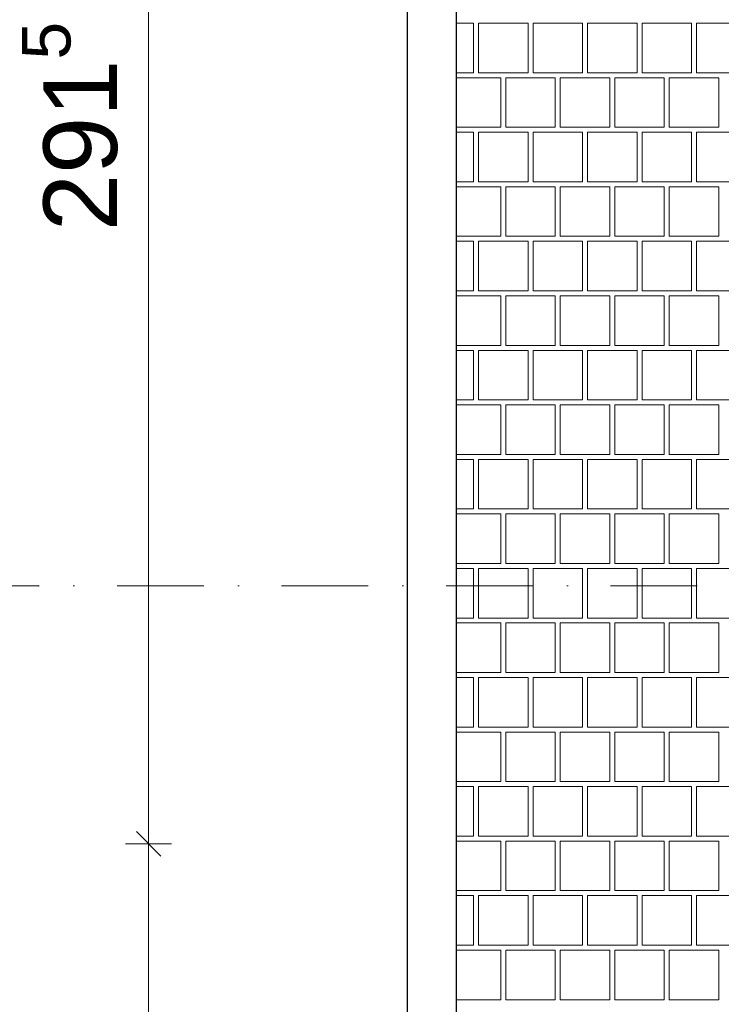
# Model space of a CAD drawing. Header units: millimetres. Extents: x -126271 to -88962, y -179170 to 5194.
# Tile 11 of 66: x -124809 to -123379, y -100819 to -98813. Entities that reach past the tile are written whole.
import ezdxf
from ezdxf.enums import TextEntityAlignment as Align

# ---------------------------------------------------------------- set-up
doc = ezdxf.new("R2010")
doc.units = ezdxf.units.MM
doc.header["$MEASUREMENT"] = 0
doc.linetypes.add('Kropki i Kreski', pattern=[335.138881, 176.388884, -88.194442, 0, -70.555556])
for name, color, linetype, lineweight, true_color in [('Nowe_2D - Rysunki i Obrazki_Nr_pióra__105', 7, 'Continuous', 13, 0xcccccc), ('Nowe_2D - Rysunki i Obrazki_Nr_pióra__61', 7, 'Continuous', 18, 0x6a6a6a), ('Nowe_Wymiarowanie - Ogólne_Nr_pióra__81', 7, 'Continuous', 13, 0x6a6a6a)]:
    doc.layers.add(name, color=color, linetype=linetype, lineweight=lineweight, true_color=true_color)
for name, color, linetype, lineweight in [('Nowe_2D - Rysunki i Obrazki_Nr_pióra__22', 8, 'Continuous', 25), ('Nowe_Osie_Nr_pióra__4', 8, 'Continuous', 13), ('Nowe_Wymiarowanie - Ogólne_Nr_pióra__42', 8, 'Continuous', 25)]:
    doc.layers.add(name, color=color, linetype=linetype, lineweight=lineweight)
doc.layers.add('Nowe_Osie', color=7, linetype='Continuous')
doc.layers.add('Nowe_Wymiarowanie - Ogólne', color=7, linetype='Continuous')
doc.styles.add('STYL_AUTOMATYCZNY_1', font='arial.ttf')
doc.dimstyles.new('STYL_AUTOMATYCZNY__3', dxfattribs={"dimtxt": 150, "dimasz": 47.5, "dimexe": 0.18, "dimexo": 0.0625, "dimgap": 0, "dimtad": 1, "dimdec": 0, "dimlfac": 0.1, "dimzin": 0, "dimdsep": 46, "dimtxsty": 'STYL_AUTOMATYCZNY_1', "dimblk": 'ARROWHEAD_6', "dimblk1": 'ARROWHEAD_6', "dimblk2": 'ARROWHEAD_6', "dimcen": 0.09, "dimse1": 1, "dimse2": 1, "dimclrd": 256, "dimclre": 256, "dimclrt": 8, "dimazin": 0, "dimtfac": 1, "dimtdec": 4, "dimtmove": 0, "dimatfit": 3, "dimfxl": 0, "dimtolj": 1, "dimtzin": 0, "dimarcsym": 0})

# ---------------------------------------------------------------- blocks, each defined once
blk = doc.blocks.new('*X78')
at = {"layer": 'Nowe_2D - Rysunki i Obrazki_Nr_pióra__105', "color": 254, "linetype": 'Continuous', "lineweight": 13, "true_color": 0xcccccc}
for p, q in [((-123884.3, -98820), (-123919.5, -98820)), ((-123884.3, -98921), (-123884.3, -98820)), ((-123773.2, -98820), (-123874.2, -98820)), ((-123874.2, -98820), (-123874.2, -98921)), ((-123773.2, -98921), (-123773.2, -98820)), ((-123662.1, -98820), (-123763.1, -98820)), ((-123763.1, -98820), (-123763.1, -98921)), ((-123662.1, -98921), (-123662.1, -98820)), ((-123551, -98820), (-123652, -98820)), ((-123652, -98820), (-123652, -98921)), ((-123551, -98921), (-123551, -98820)), ((-123439.9, -98820), (-123540.9, -98820)), ((-123540.9, -98820), (-123540.9, -98921)), ((-123439.9, -98921), (-123439.9, -98820)), ((-123328.8, -98820), (-123429.8, -98820)), ((-123429.8, -98820), (-123429.8, -98921)), ((-123919.5, -98921), (-123884.3, -98921)), ((-123874.2, -98921), (-123773.2, -98921)), ((-123763.1, -98921), (-123662.1, -98921)), ((-123652, -98921), (-123551, -98921)), ((-123540.9, -98921), (-123439.9, -98921)), ((-123429.8, -98921), (-123328.8, -98921)), ((-123828.8, -98931.1), (-123919.5, -98931.1)), ((-123828.8, -99032.1), (-123828.8, -98931.1)), ((-123818.7, -99032.1), (-123818.7, -98931.1)), ((-123818.7, -98931.1), (-123768.2, -98931.1)), ((-123717.7, -98931.1), (-123768.2, -98931.1)), ((-123717.7, -99032.1), (-123717.7, -98931.1)), ((-123606.6, -98931.1), (-123707.6, -98931.1)), ((-123707.6, -98931.1), (-123707.6, -99032.1)), ((-123606.6, -99032.1), (-123606.6, -98931.1)), ((-123596.5, -99032.1), (-123596.5, -98931.1)), ((-123596.5, -98931.1), (-123546, -98931.1)), ((-123495.5, -98931.1), (-123546, -98931.1)), ((-123495.5, -99032.1), (-123495.5, -98931.1)), ((-123384.4, -98931.1), (-123485.4, -98931.1)), ((-123485.4, -98931.1), (-123485.4, -99032.1)), ((-123384.4, -99032.1), (-123384.4, -98931.1)), ((-123919.5, -99032.1), (-123828.8, -99032.1)), ((-123884.3, -99042.2), (-123919.5, -99042.2)), ((-123884.3, -99143.2), (-123884.3, -99042.2)), ((-123773.2, -99042.2), (-123874.2, -99042.2)), ((-123874.2, -99042.2), (-123874.2, -99143.2)), ((-123768.2, -99032.1), (-123818.7, -99032.1)), ((-123773.2, -99143.2), (-123773.2, -99042.2)), ((-123768.2, -99032.1), (-123717.7, -99032.1)), ((-123662.1, -99042.2), (-123763.1, -99042.2)), ((-123763.1, -99042.2), (-123763.1, -99143.2)), ((-123707.6, -99032.1), (-123606.6, -99032.1)), ((-123662.1, -99143.2), (-123662.1, -99042.2)), ((-123551, -99042.2), (-123652, -99042.2)), ((-123652, -99042.2), (-123652, -99143.2)), ((-123546, -99032.1), (-123596.5, -99032.1)), ((-123551, -99143.2), (-123551, -99042.2)), ((-123546, -99032.1), (-123495.5, -99032.1)), ((-123439.9, -99042.2), (-123540.9, -99042.2)), ((-123540.9, -99042.2), (-123540.9, -99143.2)), ((-123485.4, -99032.1), (-123384.4, -99032.1)), ((-123439.9, -99143.2), (-123439.9, -99042.2)), ((-123328.8, -99042.2), (-123429.8, -99042.2)), ((-123429.8, -99042.2), (-123429.8, -99143.2)), ((-123919.5, -99143.2), (-123884.3, -99143.2)), ((-123874.2, -99143.2), (-123773.2, -99143.2)), ((-123763.1, -99143.2), (-123662.1, -99143.2)), ((-123652, -99143.2), (-123551, -99143.2)), ((-123540.9, -99143.2), (-123439.9, -99143.2)), ((-123429.8, -99143.2), (-123328.8, -99143.2)), ((-123828.8, -99153.3), (-123919.5, -99153.3)), ((-123828.8, -99254.3), (-123828.8, -99153.3)), ((-123818.7, -99254.3), (-123818.7, -99153.3)), ((-123818.7, -99153.3), (-123768.2, -99153.3)), ((-123717.7, -99153.3), (-123768.2, -99153.3)), ((-123717.7, -99254.3), (-123717.7, -99153.3)), ((-123606.6, -99153.3), (-123707.6, -99153.3)), ((-123707.6, -99153.3), (-123707.6, -99254.3)), ((-123606.6, -99254.3), (-123606.6, -99153.3)), ((-123596.5, -99254.3), (-123596.5, -99153.3)), ((-123596.5, -99153.3), (-123546, -99153.3)), ((-123495.5, -99153.3), (-123546, -99153.3)), ((-123495.5, -99254.3), (-123495.5, -99153.3)), ((-123384.4, -99153.3), (-123485.4, -99153.3)), ((-123485.4, -99153.3), (-123485.4, -99254.3)), ((-123384.4, -99254.3), (-123384.4, -99153.3)), ((-123919.5, -99254.3), (-123828.8, -99254.3)), ((-123884.3, -99264.4), (-123919.5, -99264.4)), ((-123884.3, -99365.4), (-123884.3, -99264.4)), ((-123773.2, -99264.4), (-123874.2, -99264.4)), ((-123874.2, -99264.4), (-123874.2, -99365.4)), ((-123768.2, -99254.3), (-123818.7, -99254.3)), ((-123773.2, -99365.4), (-123773.2, -99264.4)), ((-123768.2, -99254.3), (-123717.7, -99254.3)), ((-123662.1, -99264.4), (-123763.1, -99264.4)), ((-123763.1, -99264.4), (-123763.1, -99365.4)), ((-123707.6, -99254.3), (-123606.6, -99254.3)), ((-123662.1, -99365.4), (-123662.1, -99264.4)), ((-123551, -99264.4), (-123652, -99264.4)), ((-123652, -99264.4), (-123652, -99365.4)), ((-123546, -99254.3), (-123596.5, -99254.3)), ((-123551, -99365.4), (-123551, -99264.4)), ((-123546, -99254.3), (-123495.5, -99254.3)), ((-123439.9, -99264.4), (-123540.9, -99264.4)), ((-123540.9, -99264.4), (-123540.9, -99365.4)), ((-123485.4, -99254.3), (-123384.4, -99254.3)), ((-123439.9, -99365.4), (-123439.9, -99264.4)), ((-123328.8, -99264.4), (-123429.8, -99264.4)), ((-123429.8, -99264.4), (-123429.8, -99365.4)), ((-123919.5, -99365.4), (-123884.3, -99365.4)), ((-123874.2, -99365.4), (-123773.2, -99365.4)), ((-123763.1, -99365.4), (-123662.1, -99365.4)), ((-123652, -99365.4), (-123551, -99365.4)), ((-123540.9, -99365.4), (-123439.9, -99365.4)), ((-123429.8, -99365.4), (-123328.8, -99365.4)), ((-123828.8, -99375.5), (-123919.5, -99375.5)), ((-123828.8, -99476.5), (-123828.8, -99375.5)), ((-123818.7, -99476.5), (-123818.7, -99375.5)), ((-123818.7, -99375.5), (-123768.2, -99375.5)), ((-123717.7, -99375.5), (-123768.2, -99375.5)), ((-123717.7, -99476.5), (-123717.7, -99375.5)), ((-123606.6, -99375.5), (-123707.6, -99375.5)), ((-123707.6, -99375.5), (-123707.6, -99476.5)), ((-123606.6, -99476.5), (-123606.6, -99375.5)), ((-123596.5, -99476.5), (-123596.5, -99375.5)), ((-123596.5, -99375.5), (-123546, -99375.5)), ((-123495.5, -99375.5), (-123546, -99375.5)), ((-123495.5, -99476.5), (-123495.5, -99375.5)), ((-123384.4, -99375.5), (-123485.4, -99375.5)), ((-123485.4, -99375.5), (-123485.4, -99476.5)), ((-123384.4, -99476.5), (-123384.4, -99375.5)), ((-123919.5, -99476.5), (-123828.8, -99476.5)), ((-123768.2, -99476.5), (-123818.7, -99476.5)), ((-123768.2, -99476.5), (-123717.7, -99476.5)), ((-123707.6, -99476.5), (-123606.6, -99476.5)), ((-123546, -99476.5), (-123596.5, -99476.5)), ((-123546, -99476.5), (-123495.5, -99476.5)), ((-123485.4, -99476.5), (-123384.4, -99476.5)), ((-123884.3, -99486.6), (-123919.5, -99486.6)), ((-123884.3, -99587.6), (-123884.3, -99486.6)), ((-123773.2, -99486.6), (-123874.2, -99486.6)), ((-123874.2, -99486.6), (-123874.2, -99587.6)), ((-123773.2, -99587.6), (-123773.2, -99486.6)), ((-123662.1, -99486.6), (-123763.1, -99486.6)), ((-123763.1, -99486.6), (-123763.1, -99587.6)), ((-123662.1, -99587.6), (-123662.1, -99486.6)), ((-123551, -99486.6), (-123652, -99486.6)), ((-123652, -99486.6), (-123652, -99587.6)), ((-123551, -99587.6), (-123551, -99486.6)), ((-123439.9, -99486.6), (-123540.9, -99486.6)), ((-123540.9, -99486.6), (-123540.9, -99587.6)), ((-123439.9, -99587.6), (-123439.9, -99486.6)), ((-123328.8, -99486.6), (-123429.8, -99486.6)), ((-123429.8, -99486.6), (-123429.8, -99587.6)), ((-123919.5, -99587.6), (-123884.3, -99587.6)), ((-123828.8, -99597.7), (-123919.5, -99597.7)), ((-123874.2, -99587.6), (-123773.2, -99587.6)), ((-123828.8, -99698.7), (-123828.8, -99597.7)), ((-123818.7, -99698.7), (-123818.7, -99597.7)), ((-123818.7, -99597.7), (-123768.2, -99597.7)), ((-123717.7, -99597.7), (-123768.2, -99597.7)), ((-123763.1, -99587.6), (-123662.1, -99587.6)), ((-123717.7, -99698.7), (-123717.7, -99597.7)), ((-123606.6, -99597.7), (-123707.6, -99597.7)), ((-123707.6, -99597.7), (-123707.6, -99698.7)), ((-123652, -99587.6), (-123551, -99587.6)), ((-123606.6, -99698.7), (-123606.6, -99597.7)), ((-123596.5, -99698.7), (-123596.5, -99597.7)), ((-123596.5, -99597.7), (-123546, -99597.7)), ((-123495.5, -99597.7), (-123546, -99597.7)), ((-123540.9, -99587.6), (-123439.9, -99587.6)), ((-123495.5, -99698.7), (-123495.5, -99597.7)), ((-123384.4, -99597.7), (-123485.4, -99597.7)), ((-123485.4, -99597.7), (-123485.4, -99698.7)), ((-123429.8, -99587.6), (-123328.8, -99587.6)), ((-123384.4, -99698.7), (-123384.4, -99597.7)), ((-123919.5, -99698.7), (-123828.8, -99698.7)), ((-123768.2, -99698.7), (-123818.7, -99698.7)), ((-123768.2, -99698.7), (-123717.7, -99698.7)), ((-123707.6, -99698.7), (-123606.6, -99698.7)), ((-123546, -99698.7), (-123596.5, -99698.7)), ((-123546, -99698.7), (-123495.5, -99698.7)), ((-123485.4, -99698.7), (-123384.4, -99698.7)), ((-123884.3, -99708.8), (-123919.5, -99708.8)), ((-123884.3, -99809.8), (-123884.3, -99708.8)), ((-123773.2, -99708.8), (-123874.2, -99708.8)), ((-123874.2, -99708.8), (-123874.2, -99809.8)), ((-123773.2, -99809.8), (-123773.2, -99708.8)), ((-123662.1, -99708.8), (-123763.1, -99708.8)), ((-123763.1, -99708.8), (-123763.1, -99809.8)), ((-123662.1, -99809.8), (-123662.1, -99708.8)), ((-123551, -99708.8), (-123652, -99708.8)), ((-123652, -99708.8), (-123652, -99809.8)), ((-123551, -99809.8), (-123551, -99708.8)), ((-123439.9, -99708.8), (-123540.9, -99708.8)), ((-123540.9, -99708.8), (-123540.9, -99809.8)), ((-123439.9, -99809.8), (-123439.9, -99708.8)), ((-123328.8, -99708.8), (-123429.8, -99708.8)), ((-123429.8, -99708.8), (-123429.8, -99809.8)), ((-123919.5, -99809.8), (-123884.3, -99809.8)), ((-123828.8, -99819.9), (-123919.5, -99819.9)), ((-123874.2, -99809.8), (-123773.2, -99809.8)), ((-123828.8, -99920.9), (-123828.8, -99819.9)), ((-123818.7, -99920.9), (-123818.7, -99819.9)), ((-123818.7, -99819.9), (-123768.2, -99819.9)), ((-123717.7, -99819.9), (-123768.2, -99819.9)), ((-123763.1, -99809.8), (-123662.1, -99809.8)), ((-123717.7, -99920.9), (-123717.7, -99819.9)), ((-123606.6, -99819.9), (-123707.6, -99819.9)), ((-123707.6, -99819.9), (-123707.6, -99920.9)), ((-123652, -99809.8), (-123551, -99809.8)), ((-123606.6, -99920.9), (-123606.6, -99819.9)), ((-123596.5, -99920.9), (-123596.5, -99819.9)), ((-123596.5, -99819.9), (-123546, -99819.9)), ((-123495.5, -99819.9), (-123546, -99819.9)), ((-123540.9, -99809.8), (-123439.9, -99809.8)), ((-123495.5, -99920.9), (-123495.5, -99819.9)), ((-123384.4, -99819.9), (-123485.4, -99819.9)), ((-123485.4, -99819.9), (-123485.4, -99920.9)), ((-123429.8, -99809.8), (-123328.8, -99809.8)), ((-123384.4, -99920.9), (-123384.4, -99819.9)), ((-123919.5, -99920.9), (-123828.8, -99920.9)), ((-123768.2, -99920.9), (-123818.7, -99920.9)), ((-123768.2, -99920.9), (-123717.7, -99920.9)), ((-123707.6, -99920.9), (-123606.6, -99920.9)), ((-123546, -99920.9), (-123596.5, -99920.9)), ((-123546, -99920.9), (-123495.5, -99920.9)), ((-123485.4, -99920.9), (-123384.4, -99920.9)), ((-123884.3, -99931), (-123919.5, -99931)), ((-123884.3, -100032), (-123884.3, -99931)), ((-123773.2, -99931), (-123874.2, -99931)), ((-123874.2, -99931), (-123874.2, -100032)), ((-123773.2, -100032), (-123773.2, -99931)), ((-123662.1, -99931), (-123763.1, -99931)), ((-123763.1, -99931), (-123763.1, -100032)), ((-123662.1, -100032), (-123662.1, -99931)), ((-123551, -99931), (-123652, -99931)), ((-123652, -99931), (-123652, -100032)), ((-123551, -100032), (-123551, -99931)), ((-123439.9, -99931), (-123540.9, -99931)), ((-123540.9, -99931), (-123540.9, -100032)), ((-123439.9, -100032), (-123439.9, -99931)), ((-123328.8, -99931), (-123429.8, -99931)), ((-123429.8, -99931), (-123429.8, -100032)), ((-123919.5, -100032), (-123884.3, -100032)), ((-123828.8, -100042.1), (-123919.5, -100042.1)), ((-123874.2, -100032), (-123773.2, -100032)), ((-123828.8, -100143.1), (-123828.8, -100042.1)), ((-123818.7, -100143.1), (-123818.7, -100042.1)), ((-123818.7, -100042.1), (-123768.2, -100042.1)), ((-123717.7, -100042.1), (-123768.2, -100042.1)), ((-123763.1, -100032), (-123662.1, -100032)), ((-123717.7, -100143.1), (-123717.7, -100042.1)), ((-123606.6, -100042.1), (-123707.6, -100042.1)), ((-123707.6, -100042.1), (-123707.6, -100143.1)), ((-123652, -100032), (-123551, -100032)), ((-123606.6, -100143.1), (-123606.6, -100042.1)), ((-123596.5, -100143.1), (-123596.5, -100042.1)), ((-123596.5, -100042.1), (-123546, -100042.1)), ((-123495.5, -100042.1), (-123546, -100042.1)), ((-123540.9, -100032), (-123439.9, -100032)), ((-123495.5, -100143.1), (-123495.5, -100042.1)), ((-123384.4, -100042.1), (-123485.4, -100042.1)), ((-123485.4, -100042.1), (-123485.4, -100143.1)), ((-123429.8, -100032), (-123328.8, -100032)), ((-123384.4, -100143.1), (-123384.4, -100042.1)), ((-123919.5, -100143.1), (-123828.8, -100143.1)), ((-123768.2, -100143.1), (-123818.7, -100143.1)), ((-123768.2, -100143.1), (-123717.7, -100143.1)), ((-123707.6, -100143.1), (-123606.6, -100143.1)), ((-123546, -100143.1), (-123596.5, -100143.1)), ((-123546, -100143.1), (-123495.5, -100143.1)), ((-123485.4, -100143.1), (-123384.4, -100143.1)), ((-123884.3, -100153.2), (-123919.5, -100153.2)), ((-123884.3, -100254.2), (-123884.3, -100153.2)), ((-123773.2, -100153.2), (-123874.2, -100153.2)), ((-123874.2, -100153.2), (-123874.2, -100254.2)), ((-123773.2, -100254.2), (-123773.2, -100153.2)), ((-123662.1, -100153.2), (-123763.1, -100153.2)), ((-123763.1, -100153.2), (-123763.1, -100254.2)), ((-123662.1, -100254.2), (-123662.1, -100153.2)), ((-123551, -100153.2), (-123652, -100153.2)), ((-123652, -100153.2), (-123652, -100254.2)), ((-123551, -100254.2), (-123551, -100153.2)), ((-123439.9, -100153.2), (-123540.9, -100153.2)), ((-123540.9, -100153.2), (-123540.9, -100254.2)), ((-123439.9, -100254.2), (-123439.9, -100153.2)), ((-123328.8, -100153.2), (-123429.8, -100153.2)), ((-123429.8, -100153.2), (-123429.8, -100254.2)), ((-123919.5, -100254.2), (-123884.3, -100254.2)), ((-123828.8, -100264.3), (-123919.5, -100264.3)), ((-123874.2, -100254.2), (-123773.2, -100254.2)), ((-123828.8, -100365.3), (-123828.8, -100264.3)), ((-123818.7, -100365.3), (-123818.7, -100264.3)), ((-123818.7, -100264.3), (-123768.2, -100264.3)), ((-123717.7, -100264.3), (-123768.2, -100264.3)), ((-123763.1, -100254.2), (-123662.1, -100254.2)), ((-123717.7, -100365.3), (-123717.7, -100264.3)), ((-123606.6, -100264.3), (-123707.6, -100264.3)), ((-123707.6, -100264.3), (-123707.6, -100365.3)), ((-123652, -100254.2), (-123551, -100254.2)), ((-123606.6, -100365.3), (-123606.6, -100264.3)), ((-123596.5, -100365.3), (-123596.5, -100264.3)), ((-123596.5, -100264.3), (-123546, -100264.3)), ((-123495.5, -100264.3), (-123546, -100264.3)), ((-123540.9, -100254.2), (-123439.9, -100254.2)), ((-123495.5, -100365.3), (-123495.5, -100264.3)), ((-123384.4, -100264.3), (-123485.4, -100264.3)), ((-123485.4, -100264.3), (-123485.4, -100365.3)), ((-123429.8, -100254.2), (-123328.8, -100254.2)), ((-123384.4, -100365.3), (-123384.4, -100264.3)), ((-123919.5, -100365.3), (-123828.8, -100365.3)), ((-123768.2, -100365.3), (-123818.7, -100365.3)), ((-123768.2, -100365.3), (-123717.7, -100365.3)), ((-123707.6, -100365.3), (-123606.6, -100365.3)), ((-123546, -100365.3), (-123596.5, -100365.3)), ((-123546, -100365.3), (-123495.5, -100365.3)), ((-123485.4, -100365.3), (-123384.4, -100365.3)), ((-123884.3, -100375.4), (-123919.5, -100375.4)), ((-123884.3, -100476.4), (-123884.3, -100375.4)), ((-123773.2, -100375.4), (-123874.2, -100375.4)), ((-123874.2, -100375.4), (-123874.2, -100476.4)), ((-123773.2, -100476.4), (-123773.2, -100375.4)), ((-123662.1, -100375.4), (-123763.1, -100375.4)), ((-123763.1, -100375.4), (-123763.1, -100476.4)), ((-123662.1, -100476.4), (-123662.1, -100375.4)), ((-123551, -100375.4), (-123652, -100375.4)), ((-123652, -100375.4), (-123652, -100476.4)), ((-123551, -100476.4), (-123551, -100375.4)), ((-123439.9, -100375.4), (-123540.9, -100375.4)), ((-123540.9, -100375.4), (-123540.9, -100476.4)), ((-123439.9, -100476.4), (-123439.9, -100375.4)), ((-123328.8, -100375.4), (-123429.8, -100375.4)), ((-123429.8, -100375.4), (-123429.8, -100476.4)), ((-123919.5, -100476.4), (-123884.3, -100476.4)), ((-123828.8, -100486.5), (-123919.5, -100486.5)), ((-123874.2, -100476.4), (-123773.2, -100476.4)), ((-123828.8, -100587.5), (-123828.8, -100486.5)), ((-123818.7, -100587.5), (-123818.7, -100486.5)), ((-123818.7, -100486.5), (-123768.2, -100486.5)), ((-123717.7, -100486.5), (-123768.2, -100486.5)), ((-123763.1, -100476.4), (-123662.1, -100476.4)), ((-123717.7, -100587.5), (-123717.7, -100486.5)), ((-123606.6, -100486.5), (-123707.6, -100486.5)), ((-123707.6, -100486.5), (-123707.6, -100587.5)), ((-123652, -100476.4), (-123551, -100476.4)), ((-123606.6, -100587.5), (-123606.6, -100486.5)), ((-123596.5, -100587.5), (-123596.5, -100486.5)), ((-123596.5, -100486.5), (-123546, -100486.5)), ((-123495.5, -100486.5), (-123546, -100486.5)), ((-123540.9, -100476.4), (-123439.9, -100476.4)), ((-123495.5, -100587.5), (-123495.5, -100486.5)), ((-123384.4, -100486.5), (-123485.4, -100486.5)), ((-123485.4, -100486.5), (-123485.4, -100587.5)), ((-123429.8, -100476.4), (-123328.8, -100476.4)), ((-123384.4, -100587.5), (-123384.4, -100486.5)), ((-123919.5, -100587.5), (-123828.8, -100587.5)), ((-123768.2, -100587.5), (-123818.7, -100587.5)), ((-123768.2, -100587.5), (-123717.7, -100587.5)), ((-123707.6, -100587.5), (-123606.6, -100587.5)), ((-123546, -100587.5), (-123596.5, -100587.5)), ((-123546, -100587.5), (-123495.5, -100587.5)), ((-123485.4, -100587.5), (-123384.4, -100587.5)), ((-123884.3, -100597.6), (-123919.5, -100597.6)), ((-123884.3, -100698.6), (-123884.3, -100597.6)), ((-123773.2, -100597.6), (-123874.2, -100597.6)), ((-123874.2, -100597.6), (-123874.2, -100698.6)), ((-123773.2, -100698.6), (-123773.2, -100597.6)), ((-123662.1, -100597.6), (-123763.1, -100597.6)), ((-123763.1, -100597.6), (-123763.1, -100698.6)), ((-123662.1, -100698.6), (-123662.1, -100597.6)), ((-123551, -100597.6), (-123652, -100597.6)), ((-123652, -100597.6), (-123652, -100698.6)), ((-123551, -100698.6), (-123551, -100597.6)), ((-123439.9, -100597.6), (-123540.9, -100597.6)), ((-123540.9, -100597.6), (-123540.9, -100698.6)), ((-123439.9, -100698.6), (-123439.9, -100597.6)), ((-123328.8, -100597.6), (-123429.8, -100597.6)), ((-123429.8, -100597.6), (-123429.8, -100698.6)), ((-123919.5, -100698.6), (-123884.3, -100698.6)), ((-123828.8, -100708.7), (-123919.5, -100708.7)), ((-123874.2, -100698.6), (-123773.2, -100698.6)), ((-123828.8, -100809.7), (-123828.8, -100708.7)), ((-123818.7, -100809.7), (-123818.7, -100708.7)), ((-123818.7, -100708.7), (-123768.2, -100708.7)), ((-123717.7, -100708.7), (-123768.2, -100708.7)), ((-123763.1, -100698.6), (-123662.1, -100698.6)), ((-123717.7, -100809.7), (-123717.7, -100708.7)), ((-123606.6, -100708.7), (-123707.6, -100708.7)), ((-123707.6, -100708.7), (-123707.6, -100809.7)), ((-123652, -100698.6), (-123551, -100698.6)), ((-123606.6, -100809.7), (-123606.6, -100708.7)), ((-123596.5, -100809.7), (-123596.5, -100708.7)), ((-123596.5, -100708.7), (-123546, -100708.7)), ((-123495.5, -100708.7), (-123546, -100708.7)), ((-123540.9, -100698.6), (-123439.9, -100698.6)), ((-123495.5, -100809.7), (-123495.5, -100708.7)), ((-123384.4, -100708.7), (-123485.4, -100708.7)), ((-123485.4, -100708.7), (-123485.4, -100809.7)), ((-123429.8, -100698.6), (-123328.8, -100698.6)), ((-123384.4, -100809.7), (-123384.4, -100708.7)), ((-123919.5, -100809.7), (-123828.8, -100809.7)), ((-123768.2, -100809.7), (-123818.7, -100809.7)), ((-123768.2, -100809.7), (-123717.7, -100809.7)), ((-123707.6, -100809.7), (-123606.6, -100809.7)), ((-123546, -100809.7), (-123596.5, -100809.7)), ((-123546, -100809.7), (-123495.5, -100809.7)), ((-123485.4, -100809.7), (-123384.4, -100809.7))]:
    blk.add_line(p, q, dxfattribs=at)
blk = doc.blocks.new('Wypełnienie_6_1', base_point=(0, 0))
at = {"layer": 'Nowe_2D - Rysunki i Obrazki_Nr_pióra__61', "color": 251, "linetype": 'Continuous', "lineweight": 18, "true_color": 0x6a6a6a, "flags": 128}
blk.add_lwpolyline([(-123919.5, -89334.3), (-123919.5, -89156.6), (-111869.6, -89156.6), (-111869.6, -88443.6), (-106115.7, -88443.6), (-106115.7, -89156.6), (-92839.5, -89156.6), (-92839.5, -102678.1), (-92839.5, -102776.9), (-92839.5, -105256.6), (-123919.5, -105256.6), (-123919.5, -90576.6), (-125357.6, -90576.6), (-125357.6, -89334.3)], close=True, dxfattribs=at)
at = {"layer": 'Nowe_2D - Rysunki i Obrazki_Nr_pióra__105', "color": 254, "linetype": 'Continuous', "lineweight": 13, "true_color": 0xcccccc}
blk.add_blockref('*X78', (0, 0), dxfattribs=at)
blk = doc.blocks.new('Standardowy znacznik osi_5')
at = {"layer": 'Nowe_Osie_Nr_pióra__4', "color": 8, "linetype": 'Kropki i Kreski', "lineweight": 13}
for p, q in [((1000, 0), (32849.3, 0)), ((32849.3, 0), (33849.3, 0))]:
    blk.add_line(p, q, dxfattribs=at)
blk.add_point((32849.3, 0), dxfattribs=at)
blk.add_point((32849.3, 0), dxfattribs=at)
at = {"layer": 'Nowe_Osie_Nr_pióra__4', "color": 8, "lineweight": 13, "style": 'STYL_AUTOMATYCZNY_1'}
for tag, p in [('AC_MarkerText_1_0', (-250, -239.3)), ('AC_MarkerText_1_1', (34099.3, -239.3))]:
    blk.add_attdef(tag, text='', height=250, rotation=180, dxfattribs=at).set_placement(p, align=Align.TOP_CENTER)
blk = doc.blocks.new('*D370')
at = {"layer": 'Nowe_Wymiarowanie - Ogólne_Nr_pióra__81', "color": 251, "linetype": 'Continuous', "lineweight": 13, "true_color": 0x6a6a6a}
for p, q in [((-124521.5, -96401.6), (-124571.5, -96351.6)), ((-124546.5, -96376.6), (-124546.5, -97576.6)), ((-124521.5, -97601.6), (-124571.5, -97551.6)), ((-124593.4, -97576.6), (-124499.7, -97576.6)), ((-124546.5, -97576.6), (-124546.5, -100492.2))]:
    blk.add_line(p, q, dxfattribs=at)
at = {"layer": 'Nowe_Wymiarowanie - Ogólne_Nr_pióra__42', "color": 8, "lineweight": 25, "insert": (-124576.5, -97148.2), "char_height": 150, "attachment_point": 7, "rotation": 90, "style": 'STYL_AUTOMATYCZNY_1'}
blk.add_mtext('\\A1;{\\pql;\\fArial|b0|i0|c238|p0;\\W1.000000;120}', dxfattribs=at)
blk = doc.blocks.new('ARROWHEAD_6')
at = {"color": 0, "linetype": 'Continuous', "lineweight": 0}
for p, q in [((-0.5, -0.5), (0.5, 0.5)), ((0, 0), (-1, 0))]:
    blk.add_line(p, q, dxfattribs=at)
blk = doc.blocks.new('*D371')
at = {"layer": 'Nowe_Wymiarowanie - Ogólne_Nr_pióra__81', "color": 251, "linetype": 'Continuous', "lineweight": 13, "true_color": 0x6a6a6a}
for p, q in [((-124521.5, -97601.6), (-124571.5, -97551.6)), ((-124546.5, -97576.6), (-124546.5, -100492.2)), ((-124521.5, -100517.2), (-124571.5, -100467.2))]:
    blk.add_line(p, q, dxfattribs=at)
at = {"layer": 'Nowe_Wymiarowanie - Ogólne_Nr_pióra__42', "color": 8, "lineweight": 25, "insert": (-124567.2, -99243.8), "char_height": 150, "attachment_point": 7, "rotation": 90, "style": 'STYL_AUTOMATYCZNY_1'}
blk.add_mtext('\\A1;{\\pql;\\fArial|b0|i0|c238|p0;\\W1.000000;291\\fArial|b0|i0|c238|p0;\\W1.000000;\\A1{\\H.66x;\\S5^  ;}}', dxfattribs=at)
blk = doc.blocks.new('*D372')
at = {"layer": 'Nowe_Wymiarowanie - Ogólne_Nr_pióra__81', "color": 251, "linetype": 'Continuous', "lineweight": 13, "true_color": 0x6a6a6a}
for p, q in [((-124546.5, -97576.6), (-124546.5, -100492.2)), ((-124521.5, -100517.2), (-124571.5, -100467.2)), ((-124593.4, -100492.2), (-124499.7, -100492.2)), ((-124546.5, -100492.2), (-124546.5, -101992.2)), ((-124521.5, -102017.2), (-124571.5, -101967.2))]:
    blk.add_line(p, q, dxfattribs=at)
at = {"layer": 'Nowe_Wymiarowanie - Ogólne_Nr_pióra__42', "color": 8, "lineweight": 25, "insert": (-124576.5, -101413.8), "char_height": 150, "attachment_point": 7, "rotation": 90, "style": 'STYL_AUTOMATYCZNY_1'}
blk.add_mtext('\\A1;{\\pql;\\fArial|b0|i0|c238|p0;\\W1.000000;150}', dxfattribs=at)
blk = doc.blocks.new('*D373')
at = {"layer": 'Nowe_Wymiarowanie - Ogólne_Nr_pióra__81', "color": 251, "linetype": 'Continuous', "lineweight": 13, "true_color": 0x6a6a6a}
for p, q in [((-124546.5, -100492.2), (-124546.5, -101992.2)), ((-124521.5, -102017.2), (-124571.5, -101967.2)), ((-124593.4, -101992.2), (-124499.7, -101992.2)), ((-124546.5, -101992.2), (-124546.5, -103836.6)), ((-124571.5, -103811.6), (-124521.5, -103861.6)), ((-124593.4, -103836.6), (-124499.7, -103836.6)), ((-124546.5, -103836.6), (-124546.5, -103874.1))]:
    blk.add_line(p, q, dxfattribs=at)
at = {"layer": 'Nowe_Wymiarowanie - Ogólne_Nr_pióra__42', "color": 8, "lineweight": 25, "insert": (-124567.2, -103123.8), "char_height": 150, "attachment_point": 7, "rotation": 90, "style": 'STYL_AUTOMATYCZNY_1'}
blk.add_mtext('\\A1;{\\pql;\\fArial|b0|i0|c238|p0;\\W1.000000;184\\fArial|b0|i0|c238|p0;\\W1.000000;\\A1{\\H.66x;\\S5^  ;}}', dxfattribs=at)
blk = doc.blocks.new('*D374')
at = {"layer": 'Nowe_Wymiarowanie - Ogólne_Nr_pióra__81', "color": 251, "linetype": 'Continuous', "lineweight": 13, "true_color": 0x6a6a6a}
for p, q in [((-125357.4, -90996.6), (-125357.4, -90959.1)), ((-125332.4, -91021.6), (-125382.4, -90971.6)), ((-125310.6, -90996.6), (-125404.3, -90996.6)), ((-125357.4, -103836.6), (-125357.4, -90996.6)), ((-125382.4, -103811.6), (-125332.4, -103861.6)), ((-125310.6, -103836.6), (-125404.3, -103836.6)), ((-125357.4, -103874.1), (-125357.4, -103836.6))]:
    blk.add_line(p, q, dxfattribs=at)
at = {"layer": 'Nowe_Wymiarowanie - Ogólne_Nr_pióra__42', "color": 8, "lineweight": 25, "insert": (-125387.4, -97674), "char_height": 150, "attachment_point": 7, "rotation": 90, "style": 'STYL_AUTOMATYCZNY_1'}
blk.add_mtext('\\A1;{\\pql;\\fArial|b0|i0|c238|p0;\\W1.000000;1\xa0284}', dxfattribs=at)

msp = doc.modelspace()

# ---------------------------------------------------------------- linework, layer by layer
at = {"layer": 'Nowe_2D - Rysunki i Obrazki_Nr_pióra__22', "color": 8, "linetype": 'Continuous', "lineweight": 25, "flags": 128}
for points in [[(-123919.5, -90576.6), (-123919.5, -105256.6), (-105338.5, -105256.6)], [(-124019.5, -90676.1), (-124019.5, -105356.6), (-105338.5, -105356.6)]]:
    msp.add_lwpolyline(points, dxfattribs=at)

# ---------------------------------------------------------------- block references
at = {"layer": 'Nowe_2D - Rysunki i Obrazki_Nr_pióra__105', "color": 254, "linetype": 'Continuous', "lineweight": 13, "true_color": 0xcccccc}
msp.add_blockref('Wypełnienie_6_1', (0, 0), dxfattribs=at)
at = {"layer": 'Nowe_Osie', "color": 8, "linetype": 'Continuous', "lineweight": 15, "zscale": 1000, "rotation": 180}
msp.add_blockref('Standardowy znacznik osi_5', (-91921.8, -99966.6), dxfattribs=at)

# ---------------------------------------------------------------- dimensions: what is measured, and where the dimension line sits
at = {"layer": 'Nowe_Wymiarowanie - Ogólne', "color": 251, "linetype": 'Continuous', "lineweight": 13, "true_color": 0x6a6a6a}
for base, p1, p2, angle, picture, middle in [((-125357.4, -90996.6), (-121039.5, -103836.6), (-122319.5, -90996.6), 90, '*D374', (-125462.4, -97416.7)), ((-124546.5, -97576.6), (-122319.5, -96376.6), (-122319.5, -97576.6), 270, '*D370', (-124651.5, -96977)), ((-124546.5, -100492.2), (-122319.5, -97576.6), (-122149.5, -100492.2), 270, '*D371', (-124651.5, -98870.6)), ((-124546.5, -101992.2), (-122149.5, -100492.2), (-122149.5, -101992.2), 270, '*D372', (-124651.5, -101242.6)), ((-124546.5, -103836.6), (-122149.5, -101992.2), (-122319.5, -103836.6), 270, '*D373', (-124651.5, -102750.6))]:
    dim = msp.add_linear_dim(base=base, p1=p1, p2=p2, angle=angle, dimstyle='STYL_AUTOMATYCZNY__3', dxfattribs=at)
    dim.commit()
    dim.dimension.update_dxf_attribs({"geometry": picture, "text_midpoint": middle, "dimtype": 160, "text_rotation": 90})

doc.saveas('drawing.dxf')
